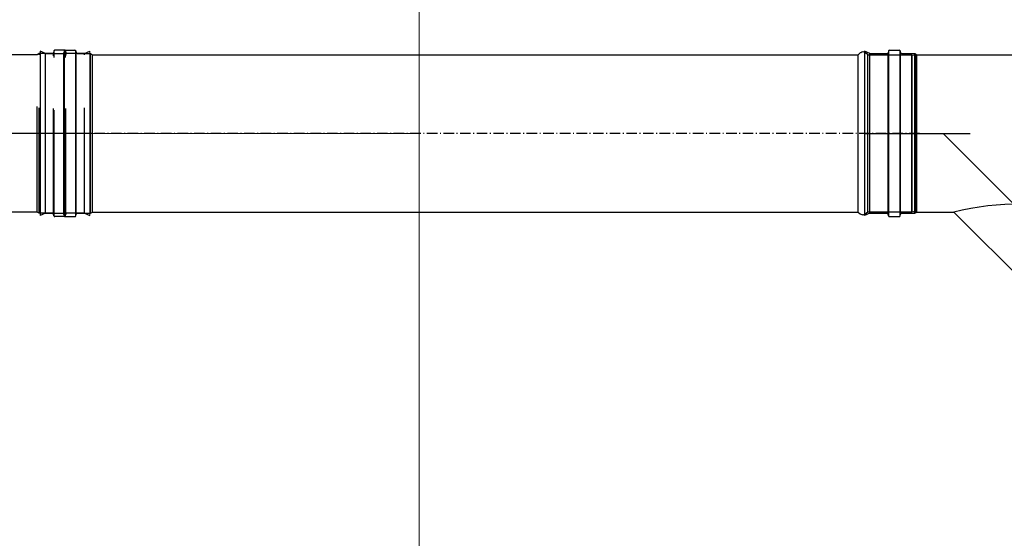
# Model space of a CAD drawing. Header units: millimetres. Extents: x -26820 to -12632, y -5851 to 1958.
# Tile 16 of 95: x -18492 to -18379, y -4798 to -4739. Entities that reach past the tile are written whole.
import ezdxf

# ---------------------------------------------------------------- set-up
doc = ezdxf.new("R2010")
doc.units = ezdxf.units.MM
for name, pattern in [('ACAD_ISO10W100', [18.5, 12, -3, 0.5, -3]), ('AUSGEZOGEN', [0]), ('DASHED', [181.05, 120.7, -60.35])]:
    doc.linetypes.add(name, pattern=pattern)
for name, color, linetype, lineweight in [('A-INW-SC', 30, 'Continuous', 13), ('Oś symetrii', 5, 'ACAD_ISO10W100', 20), ('Rysunek', 7, 'Continuous', 40)]:
    doc.layers.add(name, color=color, linetype=linetype, lineweight=lineweight)
for name, color, linetype in [('Jeremias - linie wewnetrzne', 5, 'DASHED'), ('Jeremias - linie zewnetrzne', 7, 'Continuous'), ('Jeremias - opisy', 1, 'Continuous'), ('Jeremias - osie', 5, 'DASHED')]:
    doc.layers.add(name, color=color, linetype=linetype)

# ---------------------------------------------------------------- blocks, each defined once
blk = doc.blocks.new('gbs-fu16_180_wzb')
at = {"layer": 'Jeremias - linie zewnetrzne'}
for p, q in [((94, 360), (-94, 360)), ((-91.4, 354), (-94, 360)), ((-91.4, 354), (91.4, 354)), ((-91.4, 354), (-91.4, 333.8)), ((91.4, 354), (94, 360)), ((91.4, 354), (91.4, 333.8)), ((-95.1, 331.3), (-95.1, 320.2)), ((-94.3, 332.4), (-92.2, 332.8)), ((-94.1, 332.2), (94.7, 332.2)), ((-92.2, 332.8), (92.2, 332.8)), ((94.3, 332.4), (92.2, 332.8)), ((95.1, 331.3), (95.1, 320.2)), ((-94.3, 319.2), (-92.2, 318.7)), ((-94.1, 319.3), (94.7, 319.3)), ((-92.2, 318.7), (92.2, 318.7)), ((-91.4, 317.7), (-91.4, 302.4)), ((91.4, 317.7), (91.4, 302.4)), ((94.3, 319.2), (92.2, 318.7)), ((-91.4, 302.4), (91.4, 302.4)), ((-91.4, 302.4), (-90, 300)), ((-90, 300), (90, 300)), ((-90, 300), (-90, 257.8)), ((91.4, 302.4), (90, 300)), ((90, 300), (90, 65.3)), ((-90, 257.8), (-178.2, 169.6)), ((-178.2, 169.6), (-181.9, 169.1)), ((-178.2, 169.6), (-100.4, 91.8)), ((-221.5, 126.3), (-186.2, 161.6)), ((-186.2, 161.6), (-185.6, 165.4)), ((-186.2, 161.6), (-108.4, 83.8)), ((-184.5, 167.7), (-184.2, 167.9)), ((-224, 123.1), (-221.5, 126.3)), ((-221.5, 126.3), (-143.7, 48.5)), ((-143.7, 48.5), (-221.5, 126.3)), ((-146.9, 46), (-224, 123.1)), ((-90, 102.2), (-100.4, 91.8)), ((-90, 102.2), (-90, 65.3)), ((-100.4, 91.8), (-100.9, 88.1)), ((-108.4, 83.8), (-143.7, 48.5)), ((-108.4, 83.8), (-104.6, 84.4)), ((-102.3, 85.5), (-102.1, 85.8)), ((-93.1, 59.5), (-93.1, 59.8)), ((-90, 65.3), (-92.3, 62.3)), ((-90, 54), (-92.3, 57)), ((-90, 65.3), (90, 65.3)), ((90, 65.3), (92.3, 62.3)), ((90, 54), (92.3, 57)), ((93.1, 59.5), (93.1, 59.8)), ((-143.7, 48.5), (-146.9, 46)), ((-90, 4), (-90, 54)), ((-90, 54), (90, 54)), ((90, 54), (90, 4)), ((-89.5, 0), (-90, 4)), ((-90, 4), (90, 4)), ((90, 4), (-90, 4)), ((89.5, 0), (-89.5, 0)), ((90, 4), (89.5, 0))]:
    blk.add_line(p, q, dxfattribs=at)
for centre, radius, start, end in [((-94.1, 331.3), 1.03, 101.7683, 180), ((-92.4, 333.8), 1.03, 281.7683, 0), ((92.4, 333.8), 1.03, 180, 258.2317), ((94.1, 331.3), 1.03, 0, 78.2317), ((-94.1, 320.2), 1.03, 180, 258.2317), ((-92.4, 317.7), 1.03, 0, 78.2317), ((92.4, 317.7), 1.03, 101.7683, 180), ((94.1, 320.2), 1.03, 281.7683, 0), ((-407.5, 180), 326.9, 346.2351, 13.7649), ((-181.3, 165), 4.11, 98.1603, 135), ((-181.6, 164.8), 4.11, 135, 171.8397), ((-105.2, 88.4), 4.11, 278.1603, 315), ((-105, 88.7), 4.11, 315, 351.8397), ((-89, 59.8), 4.11, 143.1603, 180), ((-89, 59.5), 4.11, 180, 216.8397), ((89, 59.8), 4.11, 0, 36.8397), ((89, 59.5), 4.11, 323.1603, 0)]:
    blk.add_arc(centre, radius, start, end, dxfattribs=at)
at = {"layer": 'Jeremias - opisy', "linetype": 'AUSGEZOGEN'}
blk.add_line((91.2, 302), (-91.2, 302), dxfattribs=at)
at = {"layer": 'Jeremias - osie'}
for p, q in [((0, 360), (0, 0)), ((0, 270), (-185.5, 84.5))]:
    blk.add_line(p, q, dxfattribs=at)
blk = doc.blocks.new('A$C19638')
at = {"layer": 'Oś symetrii', "lineweight": -3}
blk.add_line((95.1, 0), (95.1, 1010), dxfattribs=at)
at = {"layer": 'Rysunek', "lineweight": -3}
for p, q in [((189.1, 1005), (1.1, 1005)), ((3.7, 999), (1.1, 1005)), ((186.5, 999), (189.1, 1005)), ((3.7, 999), (186.5, 999)), ((3.7, 999), (3.7, 978.8)), ((186.5, 999), (186.5, 978.8)), ((0, 976.3), (0, 965.2)), ((0.8, 977.3), (2.9, 977.8)), ((1, 977.2), (189.8, 977.2)), ((2.9, 977.8), (187.3, 977.8)), ((189.4, 977.3), (187.3, 977.8)), ((190.2, 976.3), (190.2, 965.2)), ((0.8, 964.2), (2.9, 963.7)), ((1, 964.3), (189.8, 964.3)), ((2.9, 963.7), (187.3, 963.7)), ((3.7, 962.7), (3.7, 947.4)), ((186.5, 962.7), (186.5, 947.4)), ((189.4, 964.2), (187.3, 963.7)), ((3.7, 947.4), (186.5, 947.4)), ((3.7, 947.4), (5.1, 945)), ((186.5, 947.4), (185.1, 945)), ((5.1, 945), (185.1, 945)), ((5.1, 945), (5.1, 70.3)), ((185.1, 945), (185.1, 70.3)), ((5.1, 70.3), (2.8, 67.3)), ((5.1, 70.3), (185.1, 70.3)), ((185.1, 70.3), (187.4, 67.3)), ((2, 64.5), (2, 64.8)), ((5.1, 59), (2.8, 62)), ((185.1, 59), (187.4, 62)), ((188.2, 64.5), (188.2, 64.8))]:
    blk.add_line(p, q, dxfattribs=at)
blk.add_lwpolyline([(5.1, 9), (5.1, 59), (185.1, 59), (185.1, 9), (184.6, 5), (5.6, 5), (5.1, 9), (185.1, 9)], close=True, dxfattribs=at)
for centre, radius, start, end in [((1, 976.3), 1.03, 101.7683, 180), ((2.7, 978.8), 1.03, 281.7683, 0), ((187.5, 978.8), 1.03, 180, 258.2317), ((189.2, 976.3), 1.03, 0, 78.2317), ((1, 965.2), 1.03, 180, 258.2317), ((2.7, 962.7), 1.03, 0, 78.2317), ((187.5, 962.7), 1.03, 101.7683, 180), ((189.2, 965.2), 1.03, 281.7683, 0), ((6.1, 64.8), 4.11, 143.1603, 180), ((6.1, 64.5), 4.11, 180, 216.8397), ((184.1, 64.8), 4.11, 0, 36.8397), ((184.1, 64.5), 4.11, 323.1603, 0)]:
    blk.add_arc(centre, radius, start, end, dxfattribs=at)
blk = doc.blocks.new('A$C22460')
at = {"layer": 'A-INW-SC', "color": 7}
blk.add_line((313.4, 189.1), (313.4, 1.1), dxfattribs=at)
at = {"layer": 'Jeremias - linie wewnetrzne', "color": 7}
for p, q in [((253.4, 185.1), (90, 185.1)), ((255.8, 186.5), (253.4, 185.1)), ((253.4, 5.1), (253.4, 185.1)), ((255.8, 3.7), (255.8, 186.5)), ((271.1, 186.5), (255.8, 186.5)), ((272.6, 189.4), (272.1, 187.3)), ((272.1, 2.9), (272.1, 187.3)), ((272.7, 1), (272.7, 189.8)), ((284.7, 190.2), (273.6, 190.2)), ((285.6, 1), (285.6, 189.8)), ((285.7, 189.4), (286.2, 187.3)), ((286.2, 2.9), (286.2, 187.3)), ((307.4, 186.5), (287.2, 186.5)), ((307.4, 186.5), (313.4, 189.1)), ((307.4, 3.7), (307.4, 186.5)), ((253.4, 5.1), (90, 5.1)), ((255.8, 3.7), (253.4, 5.1)), ((271.1, 3.7), (255.8, 3.7)), ((272.6, 0.8), (272.1, 2.9)), ((284.7, 0), (273.6, 0)), ((285.7, 0.8), (286.2, 2.9)), ((307.4, 3.7), (287.2, 3.7)), ((307.4, 3.7), (313.4, 1.1))]:
    blk.add_line(p, q, dxfattribs=at)
blk.add_circle((90, 95.1), 90, dxfattribs=at)
for centre, start, end in [((271.1, 187.5), 270, 348.2317), ((273.6, 189.2), 90, 168.2317), ((284.7, 189.2), 11.7683, 90), ((287.2, 187.5), 191.7683, 270), ((271.1, 2.7), 11.7683, 90), ((273.6, 1), 191.7683, 270), ((284.7, 1), 270, 348.2317), ((287.2, 2.7), 90, 168.2317)]:
    blk.add_arc(centre, 1.03, start, end, dxfattribs=at)
at = {"layer": 'Jeremias - linie wewnetrzne', "color": 7, "extrusion": (0, 0, -1)}
blk.add_ellipse((185.6, 95.1), major_axis=(0, 90), ratio=0.414214, start_param=3.141593, end_param=6.283185, dxfattribs=at)
at = {"layer": 'Jeremias - linie wewnetrzne', "color": 7}
blk.add_ellipse((185.6, 95.1), major_axis=(0, 90), ratio=0.414214, start_param=3.141593, end_param=6.283185, dxfattribs=at)
at = {"layer": 'Jeremias - osie'}
for p, q in [((90, 5.1), (90, 185.1)), ((313.4, 95.1), (0, 95.1))]:
    blk.add_line(p, q, dxfattribs=at)

msp = doc.modelspace()

# ---------------------------------------------------------------- linework, layer by layer
at = {"layer": 'A-INW-SC', "color": 7}
for p, q in [((-18446.13, -4617.18), (-18446.13, -4989.18)), ((-18446.13, -4752.18), (-18506.13, -4752.18))]:
    msp.add_line(p, q, dxfattribs=at)

# ---------------------------------------------------------------- block references
at = {"layer": 'A-INW-SC', "color": 7, "xscale": 0.1, "yscale": 0.1, "zscale": 0.1}
msp.add_blockref('A$C22460', (-18515.13, -4761.69), dxfattribs=at)
at = {"layer": 'A-INW-SC', "color": 7, "xscale": 0.1, "yscale": 0.1, "zscale": 0.1, "rotation": 90}
msp.add_blockref('A$C19638', (-18388.95, -4761.69), dxfattribs=at)
at = {"layer": 'Jeremias - linie zewnetrzne', "color": 7, "xscale": 0.1, "yscale": 0.1, "zscale": 0.1, "rotation": 89.99999999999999}
msp.add_blockref('gbs-fu16_180_wzb', (-18359.25, -4752.18), dxfattribs=at)

doc.saveas('drawing.dxf')
